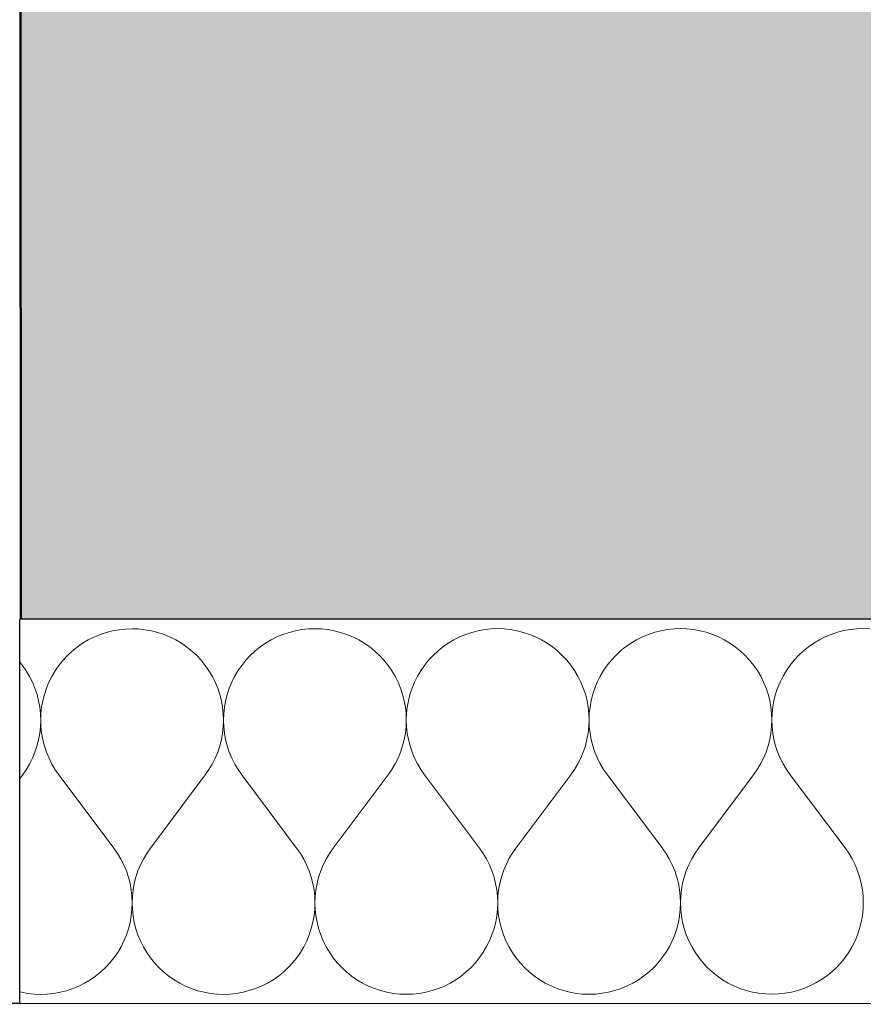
# Model space of a CAD drawing. Header units: millimetres. Extents: x -28017 to 3863, y -4271 to 20239.
# Tile 60 of 105: x -11399 to -11048, y 191 to 601. Entities that reach past the tile are written whole.
import ezdxf

# ---------------------------------------------------------------- set-up
doc = ezdxf.new("R2010")
doc.units = ezdxf.units.MM
doc.header["$MEASUREMENT"] = 0
doc.linetypes.add('Wipeout_Contour', pattern=[1000, 0, -1000])
for name, color, linetype in [('5._POHLED ZÁPADNÍ_2_Konstrukce - nenosné', 7, 'Continuous'), ('5._POHLED ZÁPADNÍ_2_Konstrukce - nosné', 7, 'Continuous'), ('5._POHLED ZÁPADNÍ_2_Nové_Konstrukce - nosné', 7, 'Continuous'), ('5._POHLED ZÁPADNÍ_2_Nové_Otvory – Dveře', 7, 'Continuous'), ('5._POHLED ZÁPADNÍ_2_Nové_Výplně – Řezové', 7, 'Continuous'), ('5._POHLED ZÁPADNÍ_2_Výplně – Řezové', 7, 'Continuous')]:
    doc.layers.add(name, color=color, linetype=linetype)

# ---------------------------------------------------------------- blocks, each defined once
blk = doc.blocks.new('*X5', base_point=(-28336.19, -5790.34))
at = {"layer": '5._POHLED ZÁPADNÍ_2_Nové_Výplně – Řezové', "color": 21, "linetype": 'Continuous', "lineweight": 20, "true_color": 0xffaaaa}
for p, q in [((-11365.8, 344.87), (-11368.31, 343.83)), ((-11363.22, 345.73), (-11365.8, 344.87)), ((-11360.58, 346.41), (-11363.22, 345.73)), ((-11357.91, 346.89), (-11360.58, 346.41)), ((-11355.2, 347.18), (-11357.91, 346.89)), ((-11352.48, 347.28), (-11355.2, 347.18)), ((-11349.76, 347.19), (-11352.48, 347.28)), ((-11347.06, 346.9), (-11349.76, 347.19)), ((-11344.38, 346.41), (-11347.06, 346.9)), ((-11341.75, 345.74), (-11344.38, 346.41)), ((-11339.16, 344.88), (-11341.75, 345.74)), ((-11336.65, 343.84), (-11339.16, 344.88)), ((-11289.61, 344.9), (-11292.12, 343.85)), ((-11287.03, 345.76), (-11289.61, 344.9)), ((-11284.39, 346.43), (-11287.03, 345.76)), ((-11281.72, 346.92), (-11284.39, 346.43)), ((-11279.01, 347.21), (-11281.72, 346.92)), ((-11276.29, 347.3), (-11279.01, 347.21)), ((-11273.57, 347.21), (-11276.29, 347.3)), ((-11270.87, 346.92), (-11273.57, 347.21)), ((-11268.19, 346.44), (-11270.87, 346.92)), ((-11265.56, 345.76), (-11268.19, 346.44)), ((-11262.97, 344.9), (-11265.56, 345.76)), ((-11260.46, 343.86), (-11262.97, 344.9)), ((-11213.42, 344.92), (-11215.93, 343.88)), ((-11210.84, 345.78), (-11213.42, 344.92)), ((-11208.2, 346.45), (-11210.84, 345.78)), ((-11205.53, 346.94), (-11208.2, 346.45)), ((-11202.82, 347.23), (-11205.53, 346.94)), ((-11200.1, 347.33), (-11202.82, 347.23)), ((-11197.38, 347.23), (-11200.1, 347.33)), ((-11194.68, 346.94), (-11197.38, 347.23)), ((-11192, 346.46), (-11194.68, 346.94)), ((-11189.37, 345.79), (-11192, 346.46)), ((-11186.78, 344.93), (-11189.37, 345.79)), ((-11184.27, 343.89), (-11186.78, 344.93)), ((-11137.23, 344.94), (-11139.74, 343.9)), ((-11134.65, 345.8), (-11137.23, 344.94)), ((-11132.01, 346.48), (-11134.65, 345.8)), ((-11129.34, 346.96), (-11132.01, 346.48)), ((-11126.63, 347.25), (-11129.34, 346.96)), ((-11123.91, 347.35), (-11126.63, 347.25)), ((-11121.19, 347.25), (-11123.91, 347.35)), ((-11118.49, 346.96), (-11121.19, 347.25)), ((-11115.81, 346.48), (-11118.49, 346.96)), ((-11113.17, 345.81), (-11115.81, 346.48)), ((-11110.59, 344.95), (-11113.17, 345.81)), ((-11108.08, 343.91), (-11110.59, 344.95)), ((-11061.04, 344.96), (-11063.55, 343.92)), ((-11058.46, 345.82), (-11061.04, 344.96)), ((-11055.82, 346.5), (-11058.46, 345.82)), ((-11053.15, 346.98), (-11055.82, 346.5)), ((-11050.44, 347.27), (-11053.15, 346.98)), ((-11047.72, 347.37), (-11050.44, 347.27)), ((-11045, 347.28), (-11047.72, 347.37)), ((-11373.09, 341.22), (-11375.32, 339.67)), ((-11370.75, 342.61), (-11373.09, 341.22)), ((-11368.31, 343.83), (-11370.75, 342.61)), ((-11334.22, 342.62), (-11336.65, 343.84)), ((-11331.88, 341.24), (-11334.22, 342.62)), ((-11329.64, 339.68), (-11331.88, 341.24)), ((-11296.89, 341.25), (-11299.13, 339.69)), ((-11294.56, 342.64), (-11296.89, 341.25)), ((-11292.12, 343.85), (-11294.56, 342.64)), ((-11258.03, 342.65), (-11260.46, 343.86)), ((-11255.69, 341.26), (-11258.03, 342.65)), ((-11253.45, 339.71), (-11255.69, 341.26)), ((-11220.7, 341.27), (-11222.94, 339.72)), ((-11218.37, 342.66), (-11220.7, 341.27)), ((-11215.93, 343.88), (-11218.37, 342.66)), ((-11181.84, 342.67), (-11184.27, 343.89)), ((-11179.5, 341.28), (-11181.84, 342.67)), ((-11177.26, 339.73), (-11179.5, 341.28)), ((-11144.51, 341.29), (-11146.75, 339.74)), ((-11142.17, 342.68), (-11144.51, 341.29)), ((-11139.74, 343.9), (-11142.17, 342.68)), ((-11105.65, 342.69), (-11108.08, 343.91)), ((-11103.31, 341.3), (-11105.65, 342.69)), ((-11101.07, 339.75), (-11103.31, 341.3)), ((-11068.32, 341.31), (-11070.56, 339.76)), ((-11065.98, 342.7), (-11068.32, 341.31)), ((-11063.55, 343.92), (-11065.98, 342.7)), ((-11377.44, 337.96), (-11379.43, 336.11)), ((-11375.32, 339.67), (-11377.44, 337.96)), ((-11327.53, 337.98), (-11329.64, 339.68)), ((-11325.53, 336.12), (-11327.53, 337.98)), ((-11301.25, 337.99), (-11303.24, 336.13)), ((-11299.13, 339.69), (-11301.25, 337.99)), ((-11251.33, 338), (-11253.45, 339.71)), ((-11249.34, 336.15), (-11251.33, 338)), ((-11225.06, 338.01), (-11227.05, 336.15)), ((-11222.94, 339.72), (-11225.06, 338.01)), ((-11175.14, 338.02), (-11177.26, 339.73)), ((-11173.15, 336.17), (-11175.14, 338.02)), ((-11148.86, 338.03), (-11150.85, 336.18)), ((-11146.75, 339.74), (-11148.86, 338.03)), ((-11098.95, 338.04), (-11101.07, 339.75)), ((-11096.96, 336.19), (-11098.95, 338.04)), ((-11072.67, 338.05), (-11074.66, 336.2)), ((-11070.56, 339.76), (-11072.67, 338.05)), ((-11398.16, 331.99), (-11399.3, 333.4)), ((-11381.28, 334.12), (-11382.98, 332)), ((-11379.43, 336.11), (-11381.28, 334.12)), ((-11323.68, 334.13), (-11325.53, 336.12)), ((-11321.97, 332.01), (-11323.68, 334.13)), ((-11305.09, 334.14), (-11306.79, 332.02)), ((-11303.24, 336.13), (-11305.09, 334.14)), ((-11247.49, 334.16), (-11249.34, 336.15)), ((-11245.78, 332.04), (-11247.49, 334.16)), ((-11228.9, 334.16), (-11230.6, 332.04)), ((-11227.05, 336.15), (-11228.9, 334.16)), ((-11171.3, 334.18), (-11173.15, 336.17)), ((-11169.59, 332.06), (-11171.3, 334.18)), ((-11152.71, 334.18), (-11154.41, 332.06)), ((-11150.85, 336.18), (-11152.71, 334.18)), ((-11095.11, 334.2), (-11096.96, 336.19)), ((-11093.4, 332.08), (-11095.11, 334.2)), ((-11076.52, 334.21), (-11078.22, 332.09)), ((-11074.66, 336.2), (-11076.52, 334.21)), ((-11396.61, 329.76), (-11398.16, 331.99)), ((-11395.22, 327.42), (-11396.61, 329.76)), ((-11384.53, 329.76), (-11385.92, 327.42)), ((-11382.98, 332), (-11384.53, 329.76)), ((-11320.42, 329.78), (-11321.97, 332.01)), ((-11319.03, 327.44), (-11320.42, 329.78)), ((-11308.34, 329.78), (-11309.73, 327.44)), ((-11306.79, 332.02), (-11308.34, 329.78)), ((-11244.23, 329.8), (-11245.78, 332.04)), ((-11242.84, 327.46), (-11244.23, 329.8)), ((-11232.15, 329.81), (-11233.54, 327.46)), ((-11230.6, 332.04), (-11232.15, 329.81)), ((-11168.04, 329.82), (-11169.59, 332.06)), ((-11166.65, 327.48), (-11168.04, 329.82)), ((-11155.96, 329.83), (-11157.35, 327.49)), ((-11154.41, 332.06), (-11155.96, 329.83)), ((-11091.85, 329.85), (-11093.4, 332.08)), ((-11090.46, 327.51), (-11091.85, 329.85)), ((-11079.77, 329.85), (-11081.16, 327.51)), ((-11078.22, 332.09), (-11079.77, 329.85)), ((-11394.01, 324.98), (-11395.22, 327.42)), ((-11392.97, 322.47), (-11394.01, 324.98)), ((-11387.14, 324.99), (-11388.18, 322.47)), ((-11385.92, 327.42), (-11387.14, 324.99)), ((-11317.82, 325.01), (-11319.03, 327.44)), ((-11316.78, 322.49), (-11317.82, 325.01)), ((-11310.95, 325.01), (-11311.99, 322.49)), ((-11309.73, 327.44), (-11310.95, 325.01)), ((-11241.63, 325.03), (-11242.84, 327.46)), ((-11240.59, 322.52), (-11241.63, 325.03)), ((-11234.76, 325.03), (-11235.8, 322.52)), ((-11233.54, 327.46), (-11234.76, 325.03)), ((-11165.44, 325.05), (-11166.65, 327.48)), ((-11164.4, 322.54), (-11165.44, 325.05)), ((-11158.57, 325.05), (-11159.6, 322.54)), ((-11157.35, 327.49), (-11158.57, 325.05)), ((-11089.25, 325.07), (-11090.46, 327.51)), ((-11088.21, 322.56), (-11089.25, 325.07)), ((-11082.38, 325.08), (-11083.41, 322.56)), ((-11081.16, 327.51), (-11082.38, 325.08)), ((-11392.11, 319.89), (-11392.97, 322.47)), ((-11388.18, 322.47), (-11389.03, 319.89)), ((-11315.92, 319.91), (-11316.78, 322.49)), ((-11311.99, 322.49), (-11312.84, 319.91)), ((-11239.73, 319.93), (-11240.59, 322.52)), ((-11235.8, 322.52), (-11236.65, 319.93)), ((-11163.54, 319.96), (-11164.4, 322.54)), ((-11159.6, 322.54), (-11160.46, 319.96)), ((-11087.35, 319.98), (-11088.21, 322.56)), ((-11083.41, 322.56), (-11084.27, 319.98)), ((-11391.44, 317.25), (-11392.11, 319.89)), ((-11390.95, 314.58), (-11391.44, 317.25)), ((-11389.7, 317.25), (-11390.18, 314.58)), ((-11389.03, 319.89), (-11389.7, 317.25)), ((-11315.25, 317.28), (-11315.92, 319.91)), ((-11314.76, 314.6), (-11315.25, 317.28)), ((-11313.51, 317.28), (-11313.99, 314.6)), ((-11312.84, 319.91), (-11313.51, 317.28)), ((-11239.06, 317.3), (-11239.73, 319.93)), ((-11238.57, 314.62), (-11239.06, 317.3)), ((-11237.32, 317.3), (-11237.8, 314.62)), ((-11236.65, 319.93), (-11237.32, 317.3)), ((-11162.86, 317.32), (-11163.54, 319.96)), ((-11162.38, 314.64), (-11162.86, 317.32)), ((-11161.13, 317.32), (-11161.61, 314.64)), ((-11160.46, 319.96), (-11161.13, 317.32)), ((-11086.67, 317.34), (-11087.35, 319.98)), ((-11086.19, 314.67), (-11086.67, 317.34)), ((-11084.94, 317.34), (-11085.42, 314.67)), ((-11084.27, 319.98), (-11084.94, 317.34)), ((-11390.66, 311.87), (-11390.95, 314.58)), ((-11390.57, 309.15), (-11390.66, 311.87)), ((-11390.47, 311.87), (-11390.57, 309.15)), ((-11390.18, 314.58), (-11390.47, 311.87)), ((-11314.47, 311.89), (-11314.76, 314.6)), ((-11314.38, 309.17), (-11314.47, 311.89)), ((-11314.28, 311.89), (-11314.38, 309.17)), ((-11313.99, 314.6), (-11314.28, 311.89)), ((-11238.28, 311.92), (-11238.57, 314.62)), ((-11238.19, 309.2), (-11238.28, 311.92)), ((-11238.09, 311.92), (-11238.19, 309.2)), ((-11237.8, 314.62), (-11238.09, 311.92)), ((-11162.09, 311.94), (-11162.38, 314.64)), ((-11162, 309.22), (-11162.09, 311.94)), ((-11161.9, 311.94), (-11162, 309.22)), ((-11161.61, 314.64), (-11161.9, 311.94)), ((-11085.9, 311.96), (-11086.19, 314.67)), ((-11085.81, 309.24), (-11085.9, 311.96)), ((-11085.71, 311.96), (-11085.81, 309.24)), ((-11085.42, 314.67), (-11085.71, 311.96)), ((-11390.67, 306.43), (-11390.57, 309.15)), ((-11390.57, 309.15), (-11390.47, 306.43)), ((-11314.48, 306.46), (-11314.38, 309.17)), ((-11314.38, 309.17), (-11314.28, 306.46)), ((-11238.28, 306.48), (-11238.19, 309.2)), ((-11238.19, 309.2), (-11238.09, 306.48)), ((-11162.09, 306.5), (-11162, 309.22)), ((-11162, 309.22), (-11161.9, 306.5)), ((-11085.9, 306.52), (-11085.81, 309.24)), ((-11085.81, 309.24), (-11085.71, 306.52)), ((-11391.44, 301.05), (-11390.96, 303.73)), ((-11390.96, 303.73), (-11390.67, 306.43)), ((-11390.47, 306.43), (-11390.17, 303.73)), ((-11390.17, 303.73), (-11389.69, 301.05)), ((-11315.25, 301.07), (-11314.77, 303.75)), ((-11314.77, 303.75), (-11314.48, 306.46)), ((-11314.28, 306.46), (-11313.98, 303.75)), ((-11313.98, 303.75), (-11313.5, 301.07)), ((-11239.06, 301.1), (-11238.58, 303.77)), ((-11238.58, 303.77), (-11238.28, 306.48)), ((-11238.09, 306.48), (-11237.79, 303.77)), ((-11237.79, 303.77), (-11237.31, 301.1)), ((-11162.87, 301.12), (-11162.39, 303.8)), ((-11162.39, 303.8), (-11162.09, 306.5)), ((-11161.9, 306.5), (-11161.6, 303.8)), ((-11161.6, 303.8), (-11161.12, 301.12)), ((-11086.68, 301.14), (-11086.2, 303.82)), ((-11086.2, 303.82), (-11085.9, 306.52)), ((-11085.71, 306.52), (-11085.41, 303.82)), ((-11085.41, 303.82), (-11084.93, 301.14)), ((-11392.12, 298.42), (-11391.44, 301.05)), ((-11389.69, 301.05), (-11389.01, 298.42)), ((-11315.93, 298.44), (-11315.25, 301.07)), ((-11313.5, 301.07), (-11312.82, 298.44)), ((-11239.73, 298.46), (-11239.06, 301.1)), ((-11237.31, 301.1), (-11236.63, 298.46)), ((-11163.54, 298.48), (-11162.87, 301.12)), ((-11161.12, 301.12), (-11160.44, 298.48)), ((-11087.35, 298.5), (-11086.68, 301.14)), ((-11084.93, 301.14), (-11084.25, 298.51)), ((-11394.02, 293.32), (-11392.98, 295.83)), ((-11392.98, 295.83), (-11392.12, 298.42)), ((-11389.01, 298.42), (-11388.15, 295.84)), ((-11388.15, 295.84), (-11387.11, 293.32)), ((-11317.83, 293.34), (-11316.79, 295.86)), ((-11316.79, 295.86), (-11315.93, 298.44)), ((-11312.82, 298.44), (-11311.96, 295.86)), ((-11311.96, 295.86), (-11310.92, 293.35)), ((-11241.64, 293.37), (-11240.6, 295.88)), ((-11240.6, 295.88), (-11239.73, 298.46)), ((-11236.63, 298.46), (-11235.77, 295.88)), ((-11235.77, 295.88), (-11234.73, 293.37)), ((-11165.45, 293.39), (-11164.4, 295.9)), ((-11164.4, 295.9), (-11163.54, 298.48)), ((-11160.44, 298.48), (-11159.58, 295.9)), ((-11159.58, 295.9), (-11158.54, 293.39)), ((-11089.26, 293.41), (-11088.21, 295.92)), ((-11088.21, 295.92), (-11087.35, 298.5)), ((-11084.25, 298.51), (-11083.39, 295.93)), ((-11083.39, 295.93), (-11082.35, 293.41)), ((-11395.24, 290.89), (-11394.02, 293.32)), ((-11387.11, 293.32), (-11385.89, 290.89)), ((-11319.05, 290.91), (-11317.83, 293.34)), ((-11310.92, 293.35), (-11309.7, 290.91)), ((-11242.86, 290.93), (-11241.64, 293.37)), ((-11234.73, 293.37), (-11233.51, 290.94)), ((-11166.67, 290.96), (-11165.45, 293.39)), ((-11158.54, 293.39), (-11157.32, 290.96)), ((-11090.48, 290.98), (-11089.26, 293.41)), ((-11082.35, 293.41), (-11081.13, 290.98)), ((-11398.18, 286.32), (-11396.63, 288.55)), ((-11396.63, 288.55), (-11395.24, 290.89)), ((-11385.89, 290.89), (-11384.5, 288.55)), ((-11384.5, 288.55), (-11382.94, 286.32)), ((-11321.99, 286.34), (-11320.44, 288.57)), ((-11320.44, 288.57), (-11319.05, 290.91)), ((-11309.7, 290.91), (-11308.31, 288.58)), ((-11308.31, 288.58), (-11306.75, 286.34)), ((-11245.8, 286.36), (-11244.25, 288.6)), ((-11244.25, 288.6), (-11242.86, 290.93)), ((-11233.51, 290.94), (-11232.12, 288.6)), ((-11232.12, 288.6), (-11230.56, 286.37)), ((-11169.61, 286.38), (-11168.06, 288.62)), ((-11168.06, 288.62), (-11166.67, 290.96)), ((-11157.32, 290.96), (-11155.92, 288.62)), ((-11155.92, 288.62), (-11154.37, 286.39)), ((-11093.42, 286.41), (-11091.87, 288.64)), ((-11091.87, 288.64), (-11090.48, 290.98)), ((-11081.13, 290.98), (-11079.73, 288.64)), ((-11079.73, 288.64), (-11078.18, 286.41)), ((-11399.28, 284.85), (-11398.18, 286.32)), ((-11360.08, 255.85), (-11382.94, 286.32)), ((-11344.84, 255.86), (-11321.99, 286.34)), ((-11283.89, 255.87), (-11306.75, 286.34)), ((-11268.65, 255.88), (-11245.8, 286.36)), ((-11207.69, 255.9), (-11230.56, 286.37)), ((-11192.46, 255.9), (-11169.61, 286.38)), ((-11131.5, 255.92), (-11154.37, 286.39)), ((-11116.27, 255.92), (-11093.42, 286.41)), ((-11055.31, 255.94), (-11078.18, 286.41)), ((-11358.52, 253.62), (-11360.08, 255.85)), ((-11344.84, 255.86), (-11346.39, 253.62)), ((-11282.33, 253.64), (-11283.89, 255.87)), ((-11268.65, 255.88), (-11270.2, 253.64)), ((-11206.14, 253.66), (-11207.69, 255.9)), ((-11192.46, 255.9), (-11194.01, 253.67)), ((-11129.95, 253.69), (-11131.5, 255.92)), ((-11116.27, 255.92), (-11117.82, 253.69)), ((-11053.76, 253.71), (-11055.31, 255.94)), ((-11357.13, 251.28), (-11358.52, 253.62)), ((-11355.91, 248.85), (-11357.13, 251.28)), ((-11347.78, 251.28), (-11349, 248.85)), ((-11346.39, 253.62), (-11347.78, 251.28)), ((-11280.94, 251.3), (-11282.33, 253.64)), ((-11279.72, 248.87), (-11280.94, 251.3)), ((-11271.59, 251.31), (-11272.81, 248.87)), ((-11270.2, 253.64), (-11271.59, 251.31)), ((-11204.75, 251.33), (-11206.14, 253.66)), ((-11203.53, 248.89), (-11204.75, 251.33)), ((-11195.4, 251.33), (-11196.62, 248.9)), ((-11194.01, 253.67), (-11195.4, 251.33)), ((-11128.56, 251.35), (-11129.95, 253.69)), ((-11127.34, 248.92), (-11128.56, 251.35)), ((-11119.21, 251.35), (-11120.43, 248.92)), ((-11117.82, 253.69), (-11119.21, 251.35)), ((-11052.37, 251.37), (-11053.76, 253.71)), ((-11051.15, 248.94), (-11052.37, 251.37)), ((-11354.87, 246.34), (-11355.91, 248.85)), ((-11354, 243.76), (-11354.87, 246.34)), ((-11350.04, 246.34), (-11350.9, 243.76)), ((-11349, 248.85), (-11350.04, 246.34)), ((-11278.68, 246.36), (-11279.72, 248.87)), ((-11277.81, 243.78), (-11278.68, 246.36)), ((-11273.85, 246.36), (-11274.71, 243.78)), ((-11272.81, 248.87), (-11273.85, 246.36)), ((-11202.49, 246.38), (-11203.53, 248.89)), ((-11201.62, 243.8), (-11202.49, 246.38)), ((-11197.66, 246.38), (-11198.52, 243.8)), ((-11196.62, 248.9), (-11197.66, 246.38)), ((-11126.29, 246.4), (-11127.34, 248.92)), ((-11125.43, 243.82), (-11126.29, 246.4)), ((-11121.47, 246.41), (-11122.33, 243.82)), ((-11120.43, 248.92), (-11121.47, 246.41)), ((-11050.1, 246.43), (-11051.15, 248.94)), ((-11049.24, 243.85), (-11050.1, 246.43)), ((-11353.33, 241.12), (-11354, 243.76)), ((-11350.9, 243.76), (-11351.58, 241.12)), ((-11277.14, 241.14), (-11277.81, 243.78)), ((-11274.71, 243.78), (-11275.39, 241.14)), ((-11200.95, 241.17), (-11201.62, 243.8)), ((-11198.52, 243.8), (-11199.19, 241.17)), ((-11124.76, 241.19), (-11125.43, 243.82)), ((-11122.33, 243.82), (-11123, 241.19)), ((-11048.57, 241.21), (-11049.24, 243.85)), ((-11352.84, 238.44), (-11353.33, 241.12)), ((-11352.55, 235.74), (-11352.84, 238.44)), ((-11352.06, 238.44), (-11352.35, 235.74)), ((-11351.58, 241.12), (-11352.06, 238.44)), ((-11276.65, 238.47), (-11277.14, 241.14)), ((-11276.36, 235.76), (-11276.65, 238.47)), ((-11275.87, 238.47), (-11276.16, 235.76)), ((-11275.39, 241.14), (-11275.87, 238.47)), ((-11200.46, 238.49), (-11200.95, 241.17)), ((-11200.17, 235.78), (-11200.46, 238.49)), ((-11199.68, 238.49), (-11199.97, 235.78)), ((-11199.19, 241.17), (-11199.68, 238.49)), ((-11124.27, 238.51), (-11124.76, 241.19)), ((-11123.98, 235.81), (-11124.27, 238.51)), ((-11123.49, 238.51), (-11123.78, 235.81)), ((-11123, 241.19), (-11123.49, 238.51)), ((-11048.08, 238.53), (-11048.57, 241.21)), ((-11047.79, 235.83), (-11048.08, 238.53)), ((-11352.45, 233.02), (-11352.55, 235.74)), ((-11352.35, 235.74), (-11352.45, 233.02)), ((-11276.26, 233.04), (-11276.36, 235.76)), ((-11276.16, 235.76), (-11276.26, 233.04)), ((-11200.07, 233.07), (-11200.17, 235.78)), ((-11199.97, 235.78), (-11200.07, 233.07)), ((-11123.88, 233.09), (-11123.98, 235.81)), ((-11123.78, 235.81), (-11123.88, 233.09)), ((-11047.69, 233.11), (-11047.79, 235.83)), ((-11352.83, 227.6), (-11352.54, 230.3)), ((-11352.54, 230.3), (-11352.45, 233.02)), ((-11352.45, 233.02), (-11352.35, 230.3)), ((-11352.35, 230.3), (-11352.06, 227.6)), ((-11276.64, 227.62), (-11276.35, 230.32)), ((-11276.35, 230.32), (-11276.26, 233.04)), ((-11276.26, 233.04), (-11276.16, 230.32)), ((-11276.16, 230.32), (-11275.87, 227.62)), ((-11200.45, 227.64), (-11200.16, 230.35)), ((-11200.16, 230.35), (-11200.07, 233.07)), ((-11200.07, 233.07), (-11199.97, 230.35)), ((-11199.97, 230.35), (-11199.68, 227.64)), ((-11124.26, 227.66), (-11123.97, 230.37)), ((-11123.97, 230.37), (-11123.88, 233.09)), ((-11123.88, 233.09), (-11123.78, 230.37)), ((-11123.78, 230.37), (-11123.49, 227.66)), ((-11048.07, 227.69), (-11047.78, 230.39)), ((-11047.78, 230.39), (-11047.69, 233.11)), ((-11353.31, 224.92), (-11352.83, 227.6)), ((-11352.06, 227.6), (-11351.58, 224.92)), ((-11277.12, 224.94), (-11276.64, 227.62)), ((-11275.87, 227.62), (-11275.39, 224.94)), ((-11200.93, 224.96), (-11200.45, 227.64)), ((-11199.68, 227.64), (-11199.2, 224.96)), ((-11124.74, 224.99), (-11124.26, 227.66)), ((-11123.49, 227.66), (-11123.01, 224.99)), ((-11048.55, 225.01), (-11048.07, 227.69)), ((-11354.84, 219.7), (-11353.98, 222.28)), ((-11353.98, 222.28), (-11353.31, 224.92)), ((-11351.58, 224.92), (-11350.91, 222.28)), ((-11350.91, 222.28), (-11350.05, 219.7)), ((-11278.65, 219.72), (-11277.79, 222.31)), ((-11277.79, 222.31), (-11277.12, 224.94)), ((-11275.39, 224.94), (-11274.72, 222.31)), ((-11274.72, 222.31), (-11273.86, 219.72)), ((-11202.46, 219.75), (-11201.6, 222.33)), ((-11201.6, 222.33), (-11200.93, 224.96)), ((-11199.2, 224.96), (-11198.53, 222.33)), ((-11198.53, 222.33), (-11197.67, 219.75)), ((-11126.27, 219.77), (-11125.41, 222.35)), ((-11125.41, 222.35), (-11124.74, 224.99)), ((-11123.01, 224.99), (-11122.34, 222.35)), ((-11122.34, 222.35), (-11121.48, 219.77)), ((-11050.08, 219.79), (-11049.22, 222.37)), ((-11049.22, 222.37), (-11048.55, 225.01)), ((-11355.88, 217.19), (-11354.84, 219.7)), ((-11350.05, 219.7), (-11349.01, 217.19)), ((-11279.69, 217.21), (-11278.65, 219.72)), ((-11273.86, 219.72), (-11272.82, 217.21)), ((-11203.5, 217.23), (-11202.46, 219.75)), ((-11197.67, 219.75), (-11196.63, 217.23)), ((-11127.31, 217.25), (-11126.27, 219.77)), ((-11121.48, 219.77), (-11120.44, 217.26)), ((-11051.12, 217.28), (-11050.08, 219.79)), ((-11358.48, 212.41), (-11357.1, 214.75)), ((-11357.1, 214.75), (-11355.88, 217.19)), ((-11349.01, 217.19), (-11347.79, 214.76)), ((-11347.79, 214.76), (-11346.4, 212.42)), ((-11282.29, 212.43), (-11280.91, 214.78)), ((-11280.91, 214.78), (-11279.69, 217.21)), ((-11272.82, 217.21), (-11271.6, 214.78)), ((-11271.6, 214.78), (-11270.21, 212.44)), ((-11206.1, 212.46), (-11204.72, 214.8)), ((-11204.72, 214.8), (-11203.5, 217.23)), ((-11196.63, 217.23), (-11195.41, 214.8)), ((-11195.41, 214.8), (-11194.02, 212.46)), ((-11129.91, 212.48), (-11128.53, 214.82)), ((-11128.53, 214.82), (-11127.31, 217.25)), ((-11120.44, 217.26), (-11119.22, 214.82)), ((-11119.22, 214.82), (-11117.83, 212.48)), ((-11053.72, 212.5), (-11052.33, 214.84)), ((-11052.33, 214.84), (-11051.12, 217.28)), ((-11361.74, 208.06), (-11360.03, 210.18)), ((-11360.03, 210.18), (-11358.48, 212.41)), ((-11346.4, 212.42), (-11344.85, 210.18)), ((-11344.85, 210.18), (-11343.15, 208.06)), ((-11285.55, 208.08), (-11283.84, 210.2)), ((-11283.84, 210.2), (-11282.29, 212.43)), ((-11270.21, 212.44), (-11268.66, 210.2)), ((-11268.66, 210.2), (-11266.96, 208.08)), ((-11209.36, 208.1), (-11207.65, 210.22)), ((-11207.65, 210.22), (-11206.1, 212.46)), ((-11194.02, 212.46), (-11192.47, 210.23)), ((-11192.47, 210.23), (-11190.77, 208.11)), ((-11133.17, 208.12), (-11131.46, 210.24)), ((-11131.46, 210.24), (-11129.91, 212.48)), ((-11117.83, 212.48), (-11116.28, 210.25)), ((-11116.28, 210.25), (-11114.58, 208.13)), ((-11056.98, 208.15), (-11055.27, 210.27)), ((-11055.27, 210.27), (-11053.72, 212.5)), ((-11365.58, 204.21), (-11363.59, 206.06)), ((-11363.59, 206.06), (-11361.74, 208.06)), ((-11343.15, 208.06), (-11341.29, 206.07)), ((-11341.29, 206.07), (-11339.3, 204.22)), ((-11289.39, 204.23), (-11287.4, 206.09)), ((-11287.4, 206.09), (-11285.55, 208.08)), ((-11266.96, 208.08), (-11265.1, 206.09)), ((-11265.1, 206.09), (-11263.11, 204.24)), ((-11213.2, 204.25), (-11211.21, 206.11)), ((-11211.21, 206.11), (-11209.36, 208.1)), ((-11190.77, 208.11), (-11188.91, 206.12)), ((-11188.91, 206.12), (-11186.92, 204.26)), ((-11137.01, 204.28), (-11135.02, 206.13)), ((-11135.02, 206.13), (-11133.17, 208.12)), ((-11114.58, 208.13), (-11112.72, 206.14)), ((-11112.72, 206.14), (-11110.73, 204.28)), ((-11060.82, 204.3), (-11058.83, 206.15)), ((-11058.83, 206.15), (-11056.98, 208.15)), ((-11369.93, 200.95), (-11367.7, 202.5)), ((-11367.7, 202.5), (-11365.58, 204.21)), ((-11339.3, 204.22), (-11337.18, 202.51)), ((-11337.18, 202.51), (-11334.95, 200.96)), ((-11293.74, 200.97), (-11291.51, 202.52)), ((-11291.51, 202.52), (-11289.39, 204.23)), ((-11263.11, 204.24), (-11260.99, 202.53)), ((-11260.99, 202.53), (-11258.76, 200.98)), ((-11217.55, 200.99), (-11215.32, 202.55)), ((-11215.32, 202.55), (-11213.2, 204.25)), ((-11186.92, 204.26), (-11184.8, 202.56)), ((-11184.8, 202.56), (-11182.57, 201)), ((-11141.36, 201.02), (-11139.13, 202.57)), ((-11139.13, 202.57), (-11137.01, 204.28)), ((-11110.73, 204.28), (-11108.61, 202.58)), ((-11108.61, 202.58), (-11106.38, 201.03)), ((-11065.17, 201.04), (-11062.94, 202.59)), ((-11062.94, 202.59), (-11060.82, 204.3)), ((-11379.8, 196.44), (-11377.22, 197.3)), ((-11377.22, 197.3), (-11374.7, 198.34)), ((-11374.7, 198.34), (-11372.27, 199.56)), ((-11372.27, 199.56), (-11369.93, 200.95)), ((-11334.95, 200.96), (-11332.61, 199.57)), ((-11332.61, 199.57), (-11330.18, 198.35)), ((-11330.18, 198.35), (-11327.66, 197.31)), ((-11327.66, 197.31), (-11325.08, 196.45)), ((-11303.61, 196.46), (-11301.03, 197.32)), ((-11301.03, 197.32), (-11298.51, 198.36)), ((-11298.51, 198.36), (-11296.08, 199.58)), ((-11296.08, 199.58), (-11293.74, 200.97)), ((-11258.76, 200.98), (-11256.42, 199.59)), ((-11256.42, 199.59), (-11253.99, 198.38)), ((-11253.99, 198.38), (-11251.47, 197.33)), ((-11251.47, 197.33), (-11248.89, 196.48)), ((-11227.42, 196.48), (-11224.84, 197.34)), ((-11224.84, 197.34), (-11222.32, 198.39)), ((-11222.32, 198.39), (-11219.89, 199.6)), ((-11219.89, 199.6), (-11217.55, 200.99)), ((-11182.57, 201), (-11180.23, 199.62)), ((-11180.23, 199.62), (-11177.8, 198.4)), ((-11177.8, 198.4), (-11175.28, 197.36)), ((-11175.28, 197.36), (-11172.7, 196.5)), ((-11151.23, 196.51), (-11148.65, 197.37)), ((-11148.65, 197.37), (-11146.13, 198.41)), ((-11146.13, 198.41), (-11143.7, 199.63)), ((-11143.7, 199.63), (-11141.36, 201.02)), ((-11106.38, 201.03), (-11104.04, 199.64)), ((-11104.04, 199.64), (-11101.6, 198.42)), ((-11101.6, 198.42), (-11099.09, 197.38)), ((-11099.09, 197.38), (-11096.51, 196.52)), ((-11075.04, 196.53), (-11072.45, 197.39)), ((-11072.45, 197.39), (-11069.94, 198.43)), ((-11069.94, 198.43), (-11067.51, 199.65)), ((-11067.51, 199.65), (-11065.17, 201.04)), ((-11399.25, 195.92), (-11398.64, 195.76)), ((-11398.64, 195.76), (-11395.96, 195.28)), ((-11395.96, 195.28), (-11393.25, 194.99)), ((-11393.25, 194.99), (-11390.53, 194.89)), ((-11390.53, 194.89), (-11387.82, 194.99)), ((-11387.82, 194.99), (-11385.11, 195.28)), ((-11385.11, 195.28), (-11382.43, 195.76)), ((-11382.43, 195.76), (-11379.8, 196.44)), ((-11325.08, 196.45), (-11322.44, 195.78)), ((-11322.44, 195.78), (-11319.77, 195.3)), ((-11319.77, 195.3), (-11317.06, 195.01)), ((-11317.06, 195.01), (-11314.34, 194.91)), ((-11314.34, 194.91), (-11311.62, 195.01)), ((-11311.62, 195.01), (-11308.92, 195.3)), ((-11308.92, 195.3), (-11306.24, 195.79)), ((-11306.24, 195.79), (-11303.61, 196.46)), ((-11248.89, 196.48), (-11246.25, 195.8)), ((-11246.25, 195.8), (-11243.58, 195.32)), ((-11243.58, 195.32), (-11240.87, 195.03)), ((-11240.87, 195.03), (-11238.15, 194.94)), ((-11238.15, 194.94), (-11235.43, 195.03)), ((-11235.43, 195.03), (-11232.73, 195.32)), ((-11232.73, 195.32), (-11230.05, 195.81)), ((-11230.05, 195.81), (-11227.42, 196.48)), ((-11172.7, 196.5), (-11170.06, 195.83)), ((-11170.06, 195.83), (-11167.39, 195.34)), ((-11167.39, 195.34), (-11164.68, 195.05)), ((-11164.68, 195.05), (-11161.96, 194.96)), ((-11161.96, 194.96), (-11159.24, 195.06)), ((-11159.24, 195.06), (-11156.54, 195.35)), ((-11156.54, 195.35), (-11153.86, 195.83)), ((-11153.86, 195.83), (-11151.23, 196.51)), ((-11096.51, 196.52), (-11093.87, 195.85)), ((-11093.87, 195.85), (-11091.2, 195.37)), ((-11091.2, 195.37), (-11088.49, 195.08)), ((-11088.49, 195.08), (-11085.77, 194.98)), ((-11085.77, 194.98), (-11083.05, 195.08)), ((-11083.05, 195.08), (-11080.35, 195.37)), ((-11080.35, 195.37), (-11077.67, 195.85)), ((-11077.67, 195.85), (-11075.04, 196.53))]:
    blk.add_line(p, q, dxfattribs=at)

msp = doc.modelspace()

# ---------------------------------------------------------------- hatches: boundary and pattern name
at = {"layer": '5._POHLED ZÁPADNÍ_2_Výplně – Řezové', "linetype": 'Continuous', "lineweight": 13}
msp.add_hatch(color=254, dxfattribs=at).paths.add_polyline_path([(-10060.88, 1011.47), (-11399.06, 1011.08), (-11399.01, 851.08), (-11398.86, 351.08), (-10060.68, 351.47)])

# ---------------------------------------------------------------- linework, layer by layer
at = {"layer": '5._POHLED ZÁPADNÍ_2_Konstrukce - nosné', "color": 7, "linetype": 'Continuous', "lineweight": 50}
msp.add_line((-11399.01, 851.08), (-11398.86, 351.08), dxfattribs=at)
at = {"layer": '5._POHLED ZÁPADNÍ_2_Konstrukce - nosné', "color": 7, "linetype": 'Continuous', "lineweight": 50, "flags": 128}
msp.add_lwpolyline([(-11398.86, 351.08), (-10060.68, 351.47)], dxfattribs=at)
at = {"layer": '5._POHLED ZÁPADNÍ_2_Nové_Otvory – Dveře', "color": 1, "linetype": 'Continuous', "lineweight": 25}
msp.add_line((-11399.01, 851.08), (-11398.86, 351.08), dxfattribs=at)

# ---------------------------------------------------------------- next in the draw order: wipeouts: each hides what was drawn before it
at = {"color": 254, "linetype": 'Wipeout_Contour', "lineweight": 0, "ltscale": 42958.305502}
msp.add_wipeout([(-10072.42, 351.47), (-11399.3, 351.08), (-11399.25, 191.08), (-10072.37, 191.47)], dxfattribs=at).dxf.layer = '5._POHLED ZÁPADNÍ_2_Nové_Výplně – Řezové'

# ---------------------------------------------------------------- next in the draw order: linework, layer by layer
at = {"layer": '5._POHLED ZÁPADNÍ_2_Nové_Konstrukce - nosné', "color": 1, "linetype": 'Continuous', "lineweight": 25}
msp.add_line((-11399.25, 191.08), (-11399.3, 351.08), dxfattribs=at)
at = {"layer": '5._POHLED ZÁPADNÍ_2_Nové_Konstrukce - nosné', "color": 1, "linetype": 'Continuous', "lineweight": 25, "flags": 128}
for points in [[(-10072.42, 351.47), (-11399.3, 351.08)], [(-11399.25, 191.08), (-10072.37, 191.47)]]:
    msp.add_lwpolyline(points, dxfattribs=at)
at = {"layer": '5._POHLED ZÁPADNÍ_2_Nové_Otvory – Dveře', "color": 1, "linetype": 'Continuous', "lineweight": 25}
for q in [(-11399.3, 351.08), (-12449.25, 190.77)]:
    msp.add_line((-11399.25, 191.08), q, dxfattribs=at)

# ---------------------------------------------------------------- next in the draw order: block references
at = {"layer": '5._POHLED ZÁPADNÍ_2_Konstrukce - nenosné', "color": 9, "linetype": 'Continuous', "lineweight": 13}
msp.add_blockref('*X5', (-28336.19, -5790.34), dxfattribs=at)

doc.saveas('drawing.dxf')
